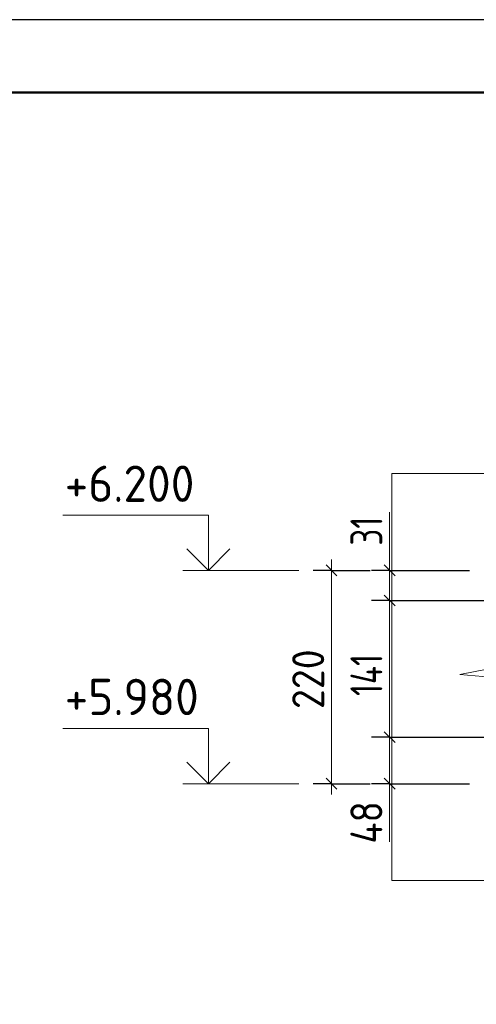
# Model space of a CAD drawing. Header units: millimetres. Extents: x 0 to 59400, y 0 to 42000.
# Tile 15 of 22: x 41683 to 44823, y 35228 to 42000. Entities that reach past the tile are written whole.
import ezdxf

# ---------------------------------------------------------------- set-up
doc = ezdxf.new("R2010")
doc.units = ezdxf.units.MM
for name, color, linetype, lineweight in [('Standard', 7, 'Continuous', 25), ('Примечания', 7, 'Continuous', 13), ('Размерная выноска', 7, 'Continuous', 13)]:
    doc.layers.add(name, color=color, linetype=linetype, lineweight=lineweight)
doc.styles.add('ISOCPEUR', font='txt')

msp = doc.modelspace()

# ---------------------------------------------------------------- linework, layer by layer
at = {"layer": 'Standard', "color": 7, "linetype": 'Continuous', "lineweight": 13, "transparency": 33554687}
for p, q in [((43827.1, 38212.2), (43827.1, 38287.2)), ((44227.1, 38212.2), (44227.1, 38287.2)), ((43602.9, 38212.2), (42806.2, 38212.2)), ((44227.1, 38212.2), (44227.1, 38005.5)), ((44227.1, 38005.5), (44227.1, 37065.5)), ((44227.1, 37065.5), (44227.1, 36745.5)), ((43602.9, 36745.5), (42806.2, 36745.5)), ((43827.1, 36745.5), (43827.1, 36670.5)), ((44227.1, 36745.5), (44227.1, 36670.5))]:
    msp.add_line(p, q, dxfattribs=at)
at = {"layer": 'Standard', "color": 251, "linetype": 'Continuous', "lineweight": -3, "true_color": 0x656565, "transparency": 33554687}
for p, q in [((43827.1, 38212.2), (43702.1, 38212.2)), ((43827.1, 38212.2), (43952.1, 38212.2)), ((43827.1, 38212.2), (44093.8, 38212.2)), ((44227.1, 38212.2), (44102.1, 38212.2)), ((44227.1, 38212.2), (44352.1, 38212.2)), ((44227.1, 38212.2), (44776.2, 38212.2)), ((44227.1, 38005.5), (44102.1, 38005.5)), ((44227.1, 38005.5), (44352.1, 38005.5)), ((44227.1, 38005.5), (44980.3, 38005.5)), ((44227.1, 37065.5), (44102.1, 37065.5)), ((44227.1, 37065.5), (44352.1, 37065.5)), ((44227.1, 37065.5), (44980.3, 37065.5)), ((43827.1, 36745.5), (43702.1, 36745.5)), ((43827.1, 36745.5), (43952.1, 36745.5)), ((43827.1, 36745.5), (44093.8, 36745.5)), ((44227.1, 36745.5), (44102.1, 36745.5)), ((44227.1, 36745.5), (44352.1, 36745.5)), ((44227.1, 36745.5), (44776.2, 36745.5))]:
    msp.add_line(p, q, dxfattribs=at)
at = {"layer": 'Standard', "color": 7, "linetype": 'Continuous', "lineweight": 25, "transparency": 33554687}
for p, q in [((43789.6, 38249.7), (43864.6, 38174.7)), ((44189.6, 38249.7), (44264.6, 38174.7)), ((44189.6, 38043), (44264.6, 37968)), ((44189.6, 37103), (44264.6, 37028)), ((43789.6, 36783), (43864.6, 36708)), ((44189.6, 36783), (44264.6, 36708))]:
    msp.add_line(p, q, dxfattribs=at)
msp.add_lwpolyline([(0, 0), (59400, 0), (59400, 42000), (0, 42000), (0, 0)], close=True, dxfattribs=at)
at = {"layer": 'Standard', "color": 7, "linetype": 'Continuous', "lineweight": 50, "transparency": 33554687}
msp.add_lwpolyline([(2000, 41500), (58900, 41500), (58900, 500), (2000, 500), (2000, 41500)], close=True, dxfattribs=at)
at = {"layer": 'Standard', "color": 7, "linetype": 'Continuous', "lineweight": 13, "transparency": 33554687}
for points in [[(58900, 41500), (37400, 41500), (37400, 6000), (58900, 6000), (58900, 41500)], [(42980.5, 38212.2), (42980.5, 38592.2), (41980.5, 38592.2)], [(43827.1, 38212.2), (43827.1, 37160.1), (43827.1, 37160.1), (43827.1, 36745.5)], [(42980.5, 36745.5), (42980.5, 37125.5), (41980.5, 37125.5)]]:
    msp.add_lwpolyline(points, dxfattribs=at)
at = {"layer": 'Standard', "color": 254, "linetype": 'Continuous', "lineweight": 13, "true_color": 0xc4c4ff, "transparency": 33554687}
msp.add_lwpolyline([(44242.9, 36078.8), (58091.2, 36078.8), (58091.2, 38878.8), (44242.9, 38878.8), (44242.9, 36078.8)], dxfattribs=at)
at = {"layer": 'Standard', "color": 7, "linetype": 'Continuous', "lineweight": 35, "transparency": 33554687}
for points in [[(43129, 38360.7), (42980.5, 38212.2), (42832, 38360.7)], [(43129, 36894), (42980.5, 36745.5), (42832, 36894)]]:
    msp.add_lwpolyline(points, dxfattribs=at)
at = {"layer": 'Примечания', "color": 7, "linetype": 'Continuous', "lineweight": 13, "transparency": 33554687}
for p, q in [((44909.5, 37534.8), (44709.5, 37497.5)), ((44709.5, 37497.5), (45109.5, 37460.2))]:
    msp.add_line(p, q, dxfattribs=at)
at = {"layer": 'Размерная выноска', "color": 7, "linetype": 'Continuous', "lineweight": 13, "transparency": 33554687}
for p, q in [((44227.1, 38212.2), (44227.1, 38612.2)), ((44227.1, 36345.5), (44227.1, 36745.5))]:
    msp.add_line(p, q, dxfattribs=at)

# ---------------------------------------------------------------- texts
at = {"layer": 'Standard', "color": 7, "linetype": 'Continuous', "lineweight": 25, "transparency": 33554687, "char_height": 250, "width": 1067.864, "attachment_point": 7, "style": 'ISOCPEUR'}
for s, insert in [('\\W0.95;+6.200', (41993, 38683.8)), ('\\W0.95;+5.980', (41993, 37217.2))]:
    msp.add_mtext(s, dxfattribs=dict(at, insert=insert))
at = {"layer": 'Standard', "color": 7, "linetype": 'Continuous', "lineweight": 25, "transparency": 33554687, "char_height": 220, "attachment_point": 7, "rotation": 90, "style": 'ISOCPEUR'}
for s, insert, width in [('\\W0.75;31', (44177.1, 38383), 346.342), ('\\W0.91;220', (43777.1, 37258.8), 561.981), ('\\W0.75;141', (44177.1, 37348.5), 478.407), ('\\W0.88;48', (44177.1, 36333.3), 426.789)]:
    msp.add_mtext(s, dxfattribs=dict(at, insert=insert, width=width))

doc.saveas('drawing.dxf')
